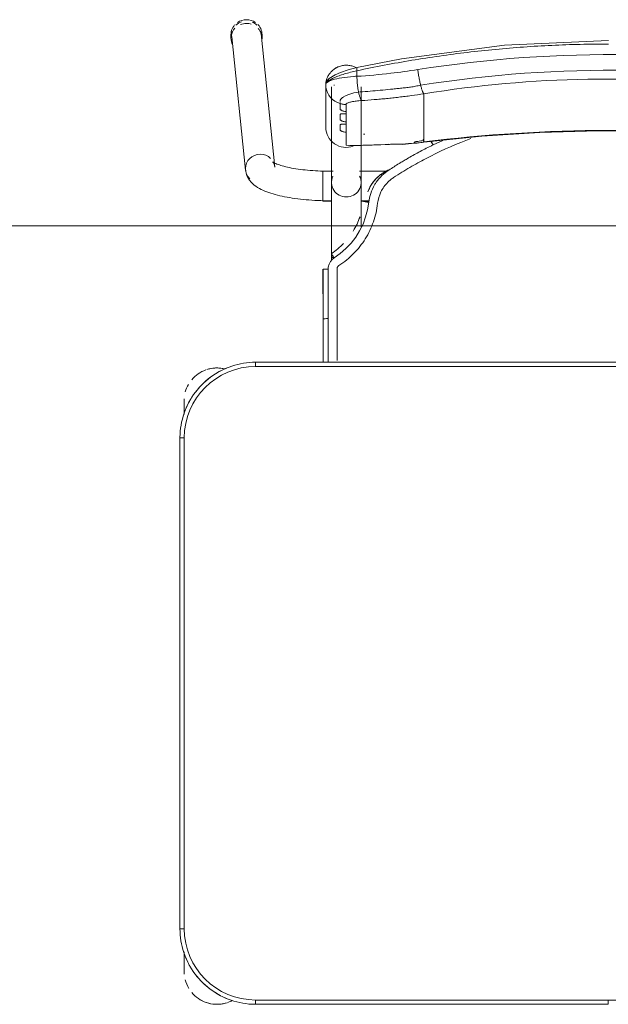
# Model space of a CAD drawing. Header units: metres. Extents: x 3 to 42.2, y -72.9 to -48.7.
# Tile 140 of 189: x 35.409 to 35.822, y -54.027 to -53.337. Entities that reach past the tile are written whole.
import ezdxf

# ---------------------------------------------------------------- set-up
doc = ezdxf.new("R2010")
doc.units = ezdxf.units.M
doc.layers.add('G-ANNO-SYMB', color=7, linetype='Continuous', lineweight=9)
doc.layers.add('I-FURN', color=7, linetype='Continuous', lineweight=18)

# ---------------------------------------------------------------- blocks, each defined once
blk = doc.blocks.new('ConjuntoParaAlunoTamanho6 - CJA06_ConjuntoParaAlunoTamanho6-V48-1PAV')
at = {"layer": 'I-FURN', "color": 253, "true_color": 0xaaaaaa}
for p, q in [((-0.2643, 0.29456), (-0.2643, 0.29197)), ((-0.2638, 0.29312), (-0.25413, 0.19969)), ((-0.23354, 0.20182), (-0.24321, 0.29526)), ((-0.24254, 0.29197), (-0.24254, 0.29456)), ((-0.1979, 0.25969), (-0.1979, 0.22964)), ((-0.19734, 0.2558), (-0.19665, 0.25395)), ((-0.19385, 0.25812), (-0.19385, 0.19097)), ((-0.19207, 0.25896), (-0.19202, 0.25906)), ((-0.19202, 0.25906), (-0.19192, 0.25949)), ((-0.17315, 0.19097), (-0.17315, 0.25812)), ((-0.19665, 0.25395), (-0.1957, 0.25221)), ((-0.1957, 0.25221), (-0.19451, 0.25062)), ((-0.17493, 0.25435), (-0.17437, 0.25441)), ((-0.12923, 0.2438), (-0.12923, 0.25317)), ((-0.12923, 0.24214), (-0.12923, 0.2438)), ((-0.12923, 0.24214), (-0.12923, 0.23653)), ((-0.18366, 0.24073), (-0.18366, 0.23904)), ((-0.12923, 0.23653), (-0.12923, 0.23486)), ((-0.12923, 0.23486), (-0.12923, 0.22925)), ((-0.18366, 0.23345), (-0.18366, 0.23176)), ((-0.12923, 0.22925), (-0.12923, 0.22759)), ((-0.18366, 0.22617), (-0.18366, 0.21701)), ((-0.12923, 0.22759), (-0.12923, 0.22197)), ((-0.12923, 0.22197), (-0.12923, 0.22031)), ((-0.18366, 0.21701), (-0.1818, 0.21679)), ((-0.14414, 0.21757), (-0.12926, 0.21915)), ((-0.11598, 0.22048), (-0.1227, 0.21732)), ((-0.19271, 0.19894), (-0.2, 0.19894)), ((-0.2, 0.19844), (-0.2, 0.19411)), ((-0.2, 0.19393), (-0.2, 0.18575)), ((-0.19271, 0.19879), (-0.19385, 0.19879)), ((-0.19385, 0.19879), (-0.19385, 0.19845)), ((-0.19385, 0.19845), (-0.19385, 0.19764)), ((-0.19385, 0.19367), (-0.19385, 0.1916)), ((-0.15474, 0.19894), (-0.17429, 0.19894)), ((-0.15494, 0.19879), (-0.17429, 0.19879)), ((-0.19385, 0.18688), (-0.19385, 0.18582)), ((-0.2, 0.18573), (-0.2, 0.17922)), ((-0.19385, 0.18371), (-0.19385, 0.18582)), ((-0.19385, 0.17809), (-0.19385, 0.17951)), ((-0.2, 0.17916), (-0.2, 0.17794)), ((-0.2, 0.17794), (-0.19377, 0.17794)), ((-0.17323, 0.17794), (-0.1676, 0.17794)), ((-0.17268, 0.17809), (-0.16757, 0.17809)), ((-0.19385, 0.13857), (-0.19385, 0.13643)), ((-0.19983, 0.13021), (-0.19982, 0.0953)), ((-0.19982, 0.06488), (-0.19982, 0.0953)), ((-0.19982, 0.0953), (-0.19982, 0.09529)), ((-0.19623, 0.09556), (-0.19738, 0.09554)), ((0.247, 0.06497), (-0.247, 0.06497)), ((-0.247, 0.06497), (-0.247, 0.06197)), ((0.247, 0.06497), (-0.247, 0.06497)), ((-0.29713, 0.03797), (-0.29713, 0.02828)), ((-0.29713, 0.02878), (-0.29713, 0.03797)), ((-0.3, 0.01197), (-0.3, -0.33203)), ((-0.3, 0.01197), (-0.297, 0.01197)), ((-0.3, 0.01197), (-0.3, -0.33203)), ((-0.3, -0.33203), (-0.297, -0.33203)), ((-0.29713, -0.34835), (-0.29713, -0.35394)), ((-0.29713, -0.34868), (-0.29713, -0.36203)), ((-0.29713, -0.35705), (-0.29713, -0.36203)), ((-0.247, -0.38503), (-0.247, -0.38203)), ((-0.247, -0.38503), (-0.00005, -0.38503)), ((-0.247, -0.38503), (-0.00005, -0.38503)), ((-0.00005, -0.38203), (-0.00005, -0.38503))]:
    blk.add_line(p, q, dxfattribs=at)
at = {"layer": 'I-FURN', "color": 253, "true_color": 0xaaaaaa, "flags": 128}
for points in [[(0.0001, 0.2904), (-0.07267, 0.28721), (-0.14486, 0.2777), (-0.17603, 0.27161)], [(-0.17603, 0.27161), (-0.18218, 0.26997), (-0.18761, 0.26812), (-0.19131, 0.26652), (-0.19557, 0.2639), (-0.19708, 0.26226), (-0.19765, 0.26113), (-0.1979, 0.25971)], [(-0.17607, 0.26928), (-0.17607, 0.26831), (-0.17607, 0.26734), (-0.17607, 0.26637), (-0.17607, 0.2654)], [(-0.1979, 0.24468), (-0.1979, 0.2522), (-0.1979, 0.25971)], [(-0.1979, 0.25969), (-0.19776, 0.25773), (-0.19734, 0.2558)], [(-0.1979, 0.25969), (-0.1979, 0.25218), (-0.1979, 0.24467), (-0.1979, 0.23715), (-0.1979, 0.22964)], [(-0.19451, 0.25062), (-0.19311, 0.2492), (-0.19152, 0.24799)], [(-0.19152, 0.24799), (-0.18977, 0.24701), (-0.1879, 0.24628)], [(-0.1879, 0.24243), (-0.1879, 0.24339), (-0.1879, 0.24435), (-0.1879, 0.24532), (-0.1879, 0.24628)], [(-0.18366, 0.24561), (-0.18366, 0.24439), (-0.18366, 0.24317), (-0.18366, 0.24195), (-0.18366, 0.24073)], [(-0.1879, 0.23515), (-0.1879, 0.23603), (-0.1879, 0.23692), (-0.1879, 0.2378), (-0.1879, 0.23868)], [(-0.18366, 0.23904), (-0.18366, 0.23764), (-0.18366, 0.23624), (-0.18366, 0.23485), (-0.18366, 0.23345)], [(-0.1879, 0.22787), (-0.1879, 0.22876), (-0.1879, 0.22964), (-0.1879, 0.23052), (-0.1879, 0.23141)], [(-0.18366, 0.23176), (-0.18366, 0.23036), (-0.18366, 0.22897), (-0.18366, 0.22757), (-0.18366, 0.22617)], [(-0.12926, 0.21915), (-0.08865, 0.22342), (-0.0479, 0.2261), (-0.00707, 0.22717), (0.03376, 0.22666), (0.07455, 0.22454), (0.11521, 0.22083), (0.12946, 0.21915)], [(-0.18111, 0.21677), (-0.16533, 0.21701), (-0.15331, 0.21761)], [(-0.1359, 0.2187), (-0.1359, 0.21878), (-0.1359, 0.21886), (-0.1359, 0.21893), (-0.1359, 0.21901)], [(-0.12923, 0.22031), (-0.12923, 0.22007), (-0.12923, 0.21984), (-0.12923, 0.21961), (-0.12923, 0.21937)], [(-0.23354, 0.20182), (-0.23373, 0.20287), (-0.23403, 0.20376), (-0.23437, 0.20445), (-0.23469, 0.20492), (-0.23492, 0.20521), (-0.23505, 0.20534), (-0.23507, 0.20536)], [(-0.23507, 0.20536), (-0.23501, 0.20531), (-0.23482, 0.20518), (-0.23451, 0.20499), (-0.23408, 0.20476), (-0.23355, 0.20449), (-0.23291, 0.2042), (-0.23217, 0.20389), (-0.23133, 0.20358), (-0.23041, 0.20326), (-0.22941, 0.20294), (-0.22832, 0.20262), (-0.22717, 0.2023), (-0.22594, 0.20199), (-0.22464, 0.20169), (-0.22328, 0.2014), (-0.22186, 0.20112), (-0.22039, 0.20086), (-0.21886, 0.2006), (-0.21729, 0.20036), (-0.21567, 0.20014), (-0.214, 0.19993), (-0.2123, 0.19973), (-0.21057, 0.19956), (-0.2088, 0.1994), (-0.207, 0.19926), (-0.20518, 0.19913), (-0.20334, 0.19903), (-0.20148, 0.19894), (-0.19961, 0.19888), (-0.19772, 0.19883), (-0.19583, 0.1988), (-0.19394, 0.19879), (-0.19385, 0.19879)], [(-0.25413, 0.19969), (-0.25375, 0.19762), (-0.25311, 0.19572), (-0.25226, 0.19403), (-0.25129, 0.19256), (-0.25023, 0.19128), (-0.24913, 0.19017), (-0.24799, 0.18919), (-0.24683, 0.18832), (-0.24563, 0.18753), (-0.24441, 0.18681), (-0.24316, 0.18615), (-0.24188, 0.18553), (-0.24055, 0.18496), (-0.23919, 0.18441), (-0.23778, 0.1839), (-0.23633, 0.18341), (-0.23483, 0.18295), (-0.2333, 0.18251), (-0.23171, 0.1821), (-0.23008, 0.1817), (-0.22841, 0.18133), (-0.2267, 0.18098), (-0.22495, 0.18064), (-0.22315, 0.18033), (-0.22132, 0.18004), (-0.21946, 0.17976), (-0.21756, 0.17951), (-0.21562, 0.17928), (-0.21366, 0.17906), (-0.21168, 0.17887), (-0.20967, 0.1787), (-0.20763, 0.17855), (-0.20558, 0.17842), (-0.20352, 0.17831), (-0.20144, 0.17823), (-0.19935, 0.17816), (-0.19725, 0.17811), (-0.19515, 0.17809), (-0.19385, 0.17809)], [(-0.19385, 0.13857), (-0.19385, 0.14057), (-0.19385, 0.14257), (-0.19385, 0.14457), (-0.19385, 0.14656), (-0.19385, 0.14855), (-0.19385, 0.15053), (-0.19385, 0.15249), (-0.19385, 0.15444), (-0.19385, 0.15637), (-0.19385, 0.15827), (-0.19385, 0.16015), (-0.19385, 0.162), (-0.19385, 0.16382), (-0.19385, 0.1656), (-0.19385, 0.16735), (-0.19385, 0.16905), (-0.19385, 0.17071), (-0.19385, 0.17233), (-0.19385, 0.1739), (-0.19385, 0.17541), (-0.19385, 0.17687), (-0.19385, 0.17828), (-0.19385, 0.17963), (-0.19385, 0.18092), (-0.19385, 0.18215), (-0.19385, 0.18331), (-0.19385, 0.18441), (-0.19385, 0.18544), (-0.19385, 0.1864), (-0.19385, 0.18729), (-0.19385, 0.1881), (-0.19385, 0.18885), (-0.19385, 0.18951), (-0.19385, 0.19011), (-0.19385, 0.19062), (-0.19385, 0.19097)], [(-0.17315, 0.19097), (-0.17315, 0.19051), (-0.17315, 0.18998), (-0.17315, 0.18937), (-0.17315, 0.18869), (-0.17315, 0.18793), (-0.17315, 0.1871), (-0.17315, 0.18619), (-0.17315, 0.18522), (-0.17315, 0.18417), (-0.17315, 0.18306), (-0.17315, 0.18188), (-0.17315, 0.18064), (-0.17315, 0.17934), (-0.17315, 0.17798), (-0.17315, 0.17656), (-0.17315, 0.17508), (-0.17315, 0.17355), (-0.17315, 0.17198), (-0.17315, 0.17035), (-0.17315, 0.16868), (-0.17315, 0.16696), (-0.17315, 0.16521), (-0.17315, 0.16342), (-0.17315, 0.16159), (-0.17315, 0.15974)], [(-0.16841, 0.18438), (-0.16841, 0.18437), (-0.16841, 0.18435), (-0.16841, 0.18434), (-0.16841, 0.18432)], [(-0.16774, 0.17706), (-0.16861, 0.17188), (-0.16997, 0.16679), (-0.17181, 0.16185), (-0.17415, 0.15713), (-0.17693, 0.15265), (-0.18013, 0.14846), (-0.18374, 0.14461), (-0.18771, 0.14113), (-0.19199, 0.13805)], [(-0.19623, 0.13025), (-0.19623, 0.12331), (-0.19623, 0.11637), (-0.19623, 0.10942), (-0.19623, 0.10249), (-0.19623, 0.09556)], [(-0.19738, 0.09554), (-0.19841, 0.0955), (-0.1992, 0.09544), (-0.19969, 0.09537), (-0.19982, 0.0953)], [(-0.247, 0.06497), (-0.24912, 0.06492), (-0.25124, 0.0648), (-0.25334, 0.06459), (-0.25544, 0.06429), (-0.25753, 0.06391), (-0.2596, 0.06345), (-0.26165, 0.0629), (-0.26367, 0.06228), (-0.26567, 0.06157), (-0.26764, 0.06078), (-0.26957, 0.05992), (-0.27147, 0.05898), (-0.27333, 0.05796), (-0.27515, 0.05687), (-0.27693, 0.05571), (-0.27865, 0.05448), (-0.28033, 0.05318), (-0.28195, 0.05181), (-0.28351, 0.05038), (-0.28502, 0.04889), (-0.28647, 0.04734), (-0.28785, 0.04574), (-0.28917, 0.04407), (-0.29042, 0.04236), (-0.2916, 0.0406), (-0.29271, 0.0388), (-0.29374, 0.03695), (-0.29471, 0.03506), (-0.29559, 0.03313), (-0.2964, 0.03117), (-0.29713, 0.02918), (-0.29777, 0.02716), (-0.29834, 0.02512), (-0.29883, 0.02306), (-0.29923, 0.02097), (-0.29955, 0.01888), (-0.29978, 0.01677), (-0.29993, 0.01466), (-0.3, 0.01254), (-0.3, 0.01197)], [(0.247, 0.06197), (0.1235, 0.06197), (0, 0.06197), (-0.1235, 0.06197), (-0.247, 0.06197)], [(-0.247, 0.06197), (-0.1235, 0.06197), (0, 0.06197), (0.1235, 0.06197), (0.247, 0.06197)], [(-0.29713, 0.03797), (-0.29713, 0.03796), (-0.29713, 0.03792), (-0.29713, 0.03785), (-0.29713, 0.03775), (-0.29713, 0.03763), (-0.29713, 0.03748), (-0.29713, 0.03731), (-0.29713, 0.03711), (-0.29713, 0.03688), (-0.29713, 0.03663), (-0.29713, 0.03635), (-0.29713, 0.03605), (-0.29713, 0.03572), (-0.29713, 0.03537), (-0.29713, 0.035), (-0.29713, 0.03461), (-0.29713, 0.03419), (-0.29713, 0.03375), (-0.29713, 0.03329), (-0.29713, 0.03282), (-0.29713, 0.03232), (-0.29713, 0.0318), (-0.29713, 0.03127), (-0.29713, 0.03072), (-0.29713, 0.03016), (-0.29713, 0.02958), (-0.29713, 0.02898)], [(-0.297, 0.01197), (-0.297, -0.07403), (-0.297, -0.16003), (-0.297, -0.24603), (-0.297, -0.33203)], [(-0.297, -0.33203), (-0.297, -0.24603), (-0.297, -0.16003), (-0.297, -0.07403), (-0.297, 0.01197)], [(-0.3, -0.33203), (-0.29996, -0.33415), (-0.29983, -0.33627), (-0.29962, -0.33838), (-0.29932, -0.34048), (-0.29894, -0.34256), (-0.29848, -0.34463), (-0.29794, -0.34668), (-0.29731, -0.34871), (-0.2966, -0.3507), (-0.29582, -0.35267), (-0.29495, -0.35461), (-0.29401, -0.35651), (-0.29299, -0.35837), (-0.2919, -0.36019), (-0.29074, -0.36196), (-0.28951, -0.36368), (-0.28821, -0.36536), (-0.28685, -0.36698), (-0.28542, -0.36855), (-0.28393, -0.37005), (-0.28238, -0.3715), (-0.28077, -0.37288), (-0.27911, -0.3742), (-0.2774, -0.37545), (-0.27564, -0.37663), (-0.27383, -0.37774), (-0.27198, -0.37878), (-0.27009, -0.37974), (-0.26816, -0.38062), (-0.2662, -0.38143), (-0.26421, -0.38216), (-0.2622, -0.38281), (-0.26015, -0.38338), (-0.25809, -0.38386), (-0.25601, -0.38426), (-0.25391, -0.38458), (-0.25181, -0.38482), (-0.24969, -0.38497), (-0.24757, -0.38503), (-0.247, -0.38503)], [(-0.29713, -0.34907), (-0.29713, -0.34973), (-0.29713, -0.35038), (-0.29713, -0.35102), (-0.29713, -0.35165), (-0.29713, -0.35227), (-0.29713, -0.35288), (-0.29713, -0.35348), (-0.29713, -0.35406), (-0.29713, -0.35463), (-0.29713, -0.35518), (-0.29713, -0.35572), (-0.29713, -0.35624), (-0.29713, -0.35674), (-0.29713, -0.35722), (-0.29713, -0.35769), (-0.29713, -0.35813), (-0.29713, -0.35855), (-0.29713, -0.35895), (-0.29713, -0.35933), (-0.29713, -0.35969), (-0.29713, -0.36002), (-0.29713, -0.36033), (-0.29713, -0.36061), (-0.29713, -0.36087), (-0.29713, -0.36111), (-0.29713, -0.36131), (-0.29713, -0.3615), (-0.29713, -0.36165), (-0.29713, -0.36178), (-0.29713, -0.36188), (-0.29713, -0.36196), (-0.29713, -0.36201), (-0.29713, -0.36203)], [(-0.247, -0.38203), (-0.1235, -0.38203), (0, -0.38203), (0.1235, -0.38203), (0.247, -0.38203)], [(-0.00005, -0.38203), (-0.06179, -0.38203), (-0.12353, -0.38203), (-0.18526, -0.38203), (-0.247, -0.38203)]]:
    blk.add_lwpolyline(points, dxfattribs=at)
at = {"layer": 'I-FURN', "color": 253, "true_color": 0xaaaaaa}
for centre, radius, start, end in [((-0.247, 0.01197), 0.05, 90, 180), ((-0.247, 0.01197), 0.05, 90, 180), ((-0.27413, 0.03797), 0.023, 109.92744, 140.02309), ((-0.27413, 0.03797), 0.023, 76.78758, 108), ((-0.27413, 0.03797), 0.023, 76.40434, 104.46692), ((-0.247, 0.01197), 0.053, 112.5, 122.69993), ((-0.27413, 0.03797), 0.023, 149.97621, 164.34498), ((-0.247, 0.01197), 0.053, 127.1607, 143.14964), ((-0.27413, 0.03797), 0.023, 176.5669, 180), ((-0.247, 0.01197), 0.053, 147.30007, 157.5), ((-0.247, -0.33203), 0.05, 180, 270), ((-0.247, -0.33203), 0.05, 180, 270), ((-0.247, -0.33203), 0.053, 202.5, 212.50137), ((-0.27413, -0.36203), 0.023, 180, 184.41224), ((-0.247, -0.33203), 0.053, 217.1607, 233.14964), ((-0.27413, -0.36203), 0.023, 194.46313, 211.29748), ((-0.27413, -0.36203), 0.023, 220.15845, 250.98921), ((-0.247, -0.33203), 0.053, 237.30007, 247.5), ((-0.27413, -0.36203), 0.023, 241.29896, 288), ((-0.27413, -0.36203), 0.023, 255.53308, 284.46692), ((-0.27413, -0.36203), 0.023, 289.64716, 297.85925)]:
    blk.add_arc(centre, radius, start, end, dxfattribs=at)
for centre, major_axis, ratio, start_param, end_param in [((-0.25342, 0.29456), (0.01088, 0), 0.965926, 1.570796, 2.185058), ((-0.25342, 0.29456), (0.01088, 0), 0.965926, 0.959427, 1.570796), ((-0.25342, 0.29197), (0.01088, 0), 0.965926, 2.404268, 3.526261), ((-0.25342, 0.29456), (0.01088, 0), 0.965926, 2.438822, 3.243525), ((-0.25351, 0.29419), (0.01029, 0.00107), 0.967158, 1.815725, 2.256389), ((-0.25342, 0.29197), (0.01088, 0), 0.965926, 1.570796, 1.965237), ((-0.25342, 0.29197), (0.01088, 0), 0.965926, 1.257624, 1.559899), ((-0.25351, 0.29419), (0.01029, 0.00107), 0.967158, 0.685592, 1.060105), ((-0.25342, 0.29456), (0.01088, 0), 0.965926, 6.170166, 7.020457), ((-0.25342, 0.29197), (0.01088, 0), 0.965926, 6.182855, 7.015454), ((-0.25351, 0.29419), (0.01029, 0.00107), 0.967158, 6.18338, 6.464028), ((-0.25351, 0.29419), (0.01029, 0.00107), 0.967158, 2.780211, 3.141593), ((-0.1835, 0.22964), (-0.0144, 0), 0.978148, 0, 1.909658), ((0.0001, -0.77159), (1.0211, 0), 0.978148, 1.443771, 1.697822), ((0.0001, -0.77117), (1.0209, 0), 0.978148, 1.443771, 1.697822), ((-0.17927, 0.60128), (0.385, 0), 0.978148, 4.732926, 4.735013), ((-0.1305, 0.22908), (-0.00124, 0.00992), 0.026339, 2.463316, 2.789234), ((-0.17927, 0.60336), (0.395, 0), 0.978148, 4.701279, 4.780293), ((-0.14501, 0.22754), (-0.00087, 0.00996), 0.018501, 2.957526, 3.350225), ((-0.17927, 0.60263), (0.395, 0), 0.978148, 4.801491, 4.822541), ((-0.17927, 0.60356), (0.395, 0), 0.978148, 4.828782, 4.839414), ((-0.17927, 0.60221), (0.3948, 0), 0.978148, 4.828842, 4.839414), ((-0.24383, 0.20075), (0.01029, 0.00107), 0.967158, 1.470991, 3.041787), ((-0.24383, 0.20075), (0.01029, 0.00107), 0.967158, 0.685592, 1.470991), ((-0.24383, 0.20075), (0.01029, 0.00107), 0.967158, 3.041787, 3.827185), ((-0.1835, 0.19097), (0.01035, 0), 0.978148, 2.697115, 4.712389), ((-0.1835, 0.19097), (0.01035, 0), 0.978148, 4.712389, 6.727663), ((-0.1835, 0.13857), (0.01035, 0), 0.069756, 2.648425, 3.665191)]:
    blk.add_ellipse(centre, major_axis=major_axis, ratio=ratio, start_param=start_param, end_param=end_param, dxfattribs=at)
for points in [[(-0.07901, 0.28427), (-0.08557, 0.28365), (-0.09211, 0.28295), (-0.09864, 0.28217)], [(-0.05929, 0.28591), (-0.06588, 0.28544), (-0.07245, 0.28489), (-0.07901, 0.28427)], [(-0.03953, 0.28708), (-0.04612, 0.28677), (-0.05271, 0.28638), (-0.05929, 0.28591)], [(-0.01972, 0.28779), (-0.02633, 0.28763), (-0.03293, 0.2874), (-0.03953, 0.28708)], [(0.0001, 0.28802), (-0.00651, 0.28802), (-0.01312, 0.28795), (-0.01972, 0.28779)], [(-0.13762, 0.27661), (-0.14407, 0.27553), (-0.15051, 0.27438), (-0.15692, 0.27316)], [(-0.11819, 0.27961), (-0.12468, 0.27869), (-0.13116, 0.27768), (-0.13762, 0.27661)], [(-0.09864, 0.28217), (-0.10517, 0.28139), (-0.11169, 0.28054), (-0.11819, 0.27961)], [(-0.15692, 0.27316), (-0.16332, 0.27194), (-0.16971, 0.27065), (-0.17607, 0.26928)], [(-0.13346, 0.2701), (-0.13339, 0.26956), (-0.13324, 0.26848), (-0.133, 0.26684), (-0.13272, 0.2652), (-0.13242, 0.26359), (-0.13211, 0.26203), (-0.13178, 0.26053), (-0.13155, 0.25959), (-0.13144, 0.25914)], [(-0.17607, 0.2654), (-0.17914, 0.26523), (-0.18504, 0.2647), (-0.19219, 0.26337), (-0.19682, 0.26165), (-0.1979, 0.26035), (-0.1979, 0.25969)], [(-0.17609, 0.26577), (-0.1767, 0.26561), (-0.17731, 0.26545), (-0.17791, 0.26528)], [(-0.17607, 0.2654), (-0.17606, 0.26498), (-0.17604, 0.26413), (-0.17598, 0.26285), (-0.1759, 0.26156), (-0.17579, 0.26028), (-0.17566, 0.25902), (-0.17551, 0.25778), (-0.17533, 0.25659), (-0.17514, 0.25544), (-0.175, 0.25471), (-0.17493, 0.25435)], [(-0.12923, 0.25317), (-0.12932, 0.25327), (-0.1295, 0.25353), (-0.1298, 0.25409), (-0.13011, 0.25481), (-0.13044, 0.25568), (-0.13077, 0.2567), (-0.1311, 0.25786), (-0.13133, 0.2587), (-0.13144, 0.25914)], [(-0.17493, 0.25435), (-0.17484, 0.25392), (-0.17465, 0.25308), (-0.17435, 0.25195), (-0.17403, 0.25093), (-0.17369, 0.25006), (-0.17335, 0.24934), (-0.173, 0.24877), (-0.17277, 0.2485), (-0.17265, 0.2484)], [(-0.16398, 0.24902), (-0.16687, 0.24878), (-0.16977, 0.24858), (-0.17265, 0.2484)], [(-0.15964, 0.24939), (-0.16109, 0.24926), (-0.16254, 0.24913), (-0.16398, 0.24902)], [(-0.1553, 0.2498), (-0.15675, 0.24966), (-0.15819, 0.24952), (-0.15964, 0.24939)], [(-0.15095, 0.25026), (-0.1524, 0.2501), (-0.15385, 0.24995), (-0.1553, 0.2498)], [(-0.14661, 0.25076), (-0.14806, 0.25058), (-0.14951, 0.25042), (-0.15095, 0.25026)], [(-0.14226, 0.2513), (-0.14371, 0.25111), (-0.14516, 0.25093), (-0.14661, 0.25076)], [(-0.1879, 0.24628), (-0.18756, 0.24617), (-0.18687, 0.24599), (-0.18581, 0.24578), (-0.18474, 0.24565), (-0.18402, 0.24561), (-0.18366, 0.24561)], [(-0.09625, 0.22184), (-0.10584, 0.21825), (-0.1152, 0.21414), (-0.12434, 0.2095)], [(-0.15397, 0.21772), (-0.15349, 0.21752), (-0.153, 0.21758), (-0.15247, 0.21788)], [(-0.15247, 0.21788), (-0.15113, 0.21782), (-0.1484, 0.21775), (-0.14556, 0.21776), (-0.14412, 0.21779)], [(-0.12436, 0.21651), (-0.12717, 0.21512), (-0.13276, 0.21224), (-0.13826, 0.20916), (-0.14098, 0.20758)], [(-0.13585, 0.2186), (-0.13587, 0.21862), (-0.13589, 0.21865), (-0.1359, 0.21868), (-0.1359, 0.2187)], [(-0.13517, 0.21946), (-0.13505, 0.2195), (-0.13479, 0.21957), (-0.13436, 0.21967), (-0.1339, 0.21974), (-0.13357, 0.21979), (-0.1334, 0.21981)], [(-0.1227, 0.21732), (-0.12297, 0.21719), (-0.12353, 0.21692), (-0.12408, 0.21665), (-0.12436, 0.21651)], [(-0.12395, 0.2198), (-0.12377, 0.21945), (-0.12336, 0.21866), (-0.12291, 0.21776), (-0.1227, 0.21732)], [(-0.12335, 0.21813), (-0.12356, 0.21856), (-0.12377, 0.21898), (-0.12395, 0.21936)], [(-0.12289, 0.21723), (-0.12304, 0.21753), (-0.12319, 0.21783), (-0.12334, 0.21813)], [(-0.12798, 0.20762), (-0.13157, 0.20574), (-0.13889, 0.20168), (-0.14651, 0.19698), (-0.1504, 0.19445)], [(-0.14098, 0.20758), (-0.14188, 0.20704), (-0.14368, 0.20597), (-0.14546, 0.20487), (-0.14635, 0.20432)], [(-0.12434, 0.2095), (-0.12494, 0.2092), (-0.12615, 0.20858), (-0.12737, 0.20794), (-0.12798, 0.20762)], [(-0.14638, 0.20431), (-0.14762, 0.20355), (-0.1501, 0.202), (-0.15256, 0.20043), (-0.15378, 0.19963)], [(-0.16501, 0.19076), (-0.16447, 0.19151), (-0.16331, 0.19295), (-0.16135, 0.19493), (-0.15919, 0.19669), (-0.15764, 0.19771), (-0.15683, 0.19818)], [(-0.15378, 0.19963), (-0.1555, 0.19851), (-0.15869, 0.19594), (-0.16134, 0.1928), (-0.1625, 0.1911)], [(-0.1568, 0.1982), (-0.15576, 0.1988), (-0.15475, 0.1993), (-0.15376, 0.19971)], [(-0.1504, 0.19445), (-0.15113, 0.19396), (-0.15256, 0.19293), (-0.15386, 0.19174), (-0.15448, 0.19112)], [(-0.16371, 0.18924), (-0.16479, 0.18738), (-0.16656, 0.18343), (-0.1675, 0.1792), (-0.16774, 0.17706)], [(-0.1625, 0.1911), (-0.16271, 0.1908), (-0.16313, 0.19018), (-0.16352, 0.18955), (-0.16371, 0.18924)], [(-0.15448, 0.19112), (-0.15645, 0.18912), (-0.15969, 0.18452), (-0.16124, 0.17915), (-0.16156, 0.17636)], [(-0.16774, 0.17706), (-0.16823, 0.17712), (-0.16921, 0.17725), (-0.17046, 0.17746), (-0.17128, 0.17766), (-0.17147, 0.17776), (-0.17146, 0.1778)], [(-0.17391, 0.16699), (-0.17512, 0.16348), (-0.17671, 0.16011), (-0.17864, 0.15696)], [(-0.1854, 0.14823), (-0.18797, 0.14558), (-0.19084, 0.14321), (-0.19391, 0.14119)], [(-0.19199, 0.13805), (-0.19265, 0.13762), (-0.19383, 0.13663), (-0.19519, 0.13473), (-0.19604, 0.13255), (-0.19622, 0.13104), (-0.19623, 0.13025)], [(-0.19391, 0.14119), (-0.19393, 0.14119), (-0.19385, 0.14103), (-0.19344, 0.14033), (-0.19278, 0.13928), (-0.19225, 0.13846), (-0.19199, 0.13805)], [(-0.18863, 0.13277), (-0.18884, 0.13263), (-0.18922, 0.13231), (-0.18966, 0.1317), (-0.18994, 0.13099), (-0.19, 0.1305), (-0.19, 0.13025)], [(-0.19623, 0.13025), (-0.19672, 0.13025), (-0.1977, 0.13025), (-0.19891, 0.13024), (-0.19969, 0.13022), (-0.19984, 0.13021), (-0.19982, 0.1302)], [(-0.19982, 0.12147), (-0.19982, 0.12438), (-0.19982, 0.12729), (-0.19982, 0.1302)], [(-0.19982, 0.1302), (-0.19982, 0.12438), (-0.19982, 0.11273), (-0.19982, 0.1011), (-0.19982, 0.09529)], [(-0.19982, 0.09528), (-0.19982, 0.1011), (-0.19982, 0.10691), (-0.19982, 0.11273)], [(-0.19982, 0.09529), (-0.19982, 0.08515), (-0.19982, 0.07502), (-0.19982, 0.06488)], [(-0.19982, 0.06488), (-0.19982, 0.06837), (-0.19982, 0.07185), (-0.19982, 0.07534)]]:
    blk.add_open_spline(points, degree=3, dxfattribs=at)
for points, knots in [([(-0.13346, 0.2701), (-0.0847, 0.2778), (0.00519, 0.28415), (0.09466, 0.27626), (0.13366, 0.2701)], [-1, -1, -1, -1, -0.444444, 0, 0, 0, 0]), ([(-0.1979, 0.25971), (-0.1979, 0.26019), (-0.19783, 0.26127), (-0.19747, 0.26287), (-0.19695, 0.2643), (-0.19642, 0.26543), (-0.19585, 0.26637), (-0.19534, 0.26711), (-0.19492, 0.26766), (-0.19447, 0.26819), (-0.19382, 0.2689), (-0.19291, 0.26975), (-0.1919, 0.27053), (-0.19105, 0.27107), (-0.1904, 0.27144), (-0.18973, 0.27177), (-0.18883, 0.27217), (-0.18719, 0.27275), (-0.18474, 0.2732), (-0.18174, 0.27315), (-0.17906, 0.27255), (-0.17745, 0.27187), (-0.17679, 0.27153)], [0, 0, 0, 0, 0.0625, 0.125, 0.15625, 0.1875, 0.21875, 0.234375, 0.25, 0.265625, 0.28125, 0.3125, 0.34375, 0.359375, 0.375, 0.390625, 0.40625, 0.4375, 0.5, 0.5625, 0.625, 0.6721865, 0.6721865, 0.6721865, 0.6721865]), ([(-0.1979, 0.25971), (-0.1979, 0.26034), (-0.19688, 0.26187), (-0.19282, 0.26411), (-0.18865, 0.26578), (-0.18491, 0.26704), (-0.18064, 0.26823), (-0.1776, 0.26895), (-0.17607, 0.26928)], [0, 0, 0, 0, 0.25, 0.5, 0.625, 0.75, 0.875, 1, 1, 1, 1]), ([(-0.1761, 0.27156), (-0.17616, 0.27149), (-0.17627, 0.27106), (-0.17619, 0.27003), (-0.17607, 0.26928)], [0.625, 0.625, 0.625, 0.625, 0.75, 1, 1, 1, 1]), ([(-0.17607, 0.2654), (-0.1682, 0.2659), (-0.154, 0.26716), (-0.13977, 0.2691), (-0.13346, 0.2701)], [-1, -1, -1, -1, -0.444444, 0, 0, 0, 0]), ([(-0.13144, 0.25914), (-0.08343, 0.26683), (0.00512, 0.27318), (0.09323, 0.26529), (0.13164, 0.25914)], [-1, -1, -1, -1, -0.444444, 0, 0, 0, 0]), ([(-0.19421, 0.2626), (-0.1945, 0.26266), (-0.19502, 0.2627), (-0.19554, 0.2626), (-0.19576, 0.26254)], [0.5473049, 0.5473049, 0.5473049, 0.5473049, 0.625, 0.6812684, 0.6812684, 0.6812684, 0.6812684]), ([(0.12943, 0.25317), (0.08224, 0.26075), (-0.00484, 0.26702), (-0.09148, 0.25924), (-0.12923, 0.25317)], [-1, -1, -1, -1, -0.444444, 0, 0, 0, 0]), ([(-0.1965, 0.2622), (-0.19671, 0.26207), (-0.1971, 0.26176), (-0.19769, 0.26096), (-0.1979, 0.26021), (-0.1979, 0.25971)], [0.75, 0.75, 0.75, 0.75, 0.8125, 0.875, 1, 1, 1, 1]), ([(-0.17381, 0.25447), (-0.17147, 0.25462), (-0.16677, 0.25497), (-0.1597, 0.25557), (-0.1538, 0.25614), (-0.14908, 0.25663), (-0.14554, 0.25703), (-0.14198, 0.25739), (-0.13843, 0.25782), (-0.13492, 0.25842), (-0.13259, 0.25889), (-0.13144, 0.25914)], [0, 0, 0, 0, 0.166667, 0.333333, 0.5, 0.583333, 0.666667, 0.75, 0.833333, 0.916667, 1, 1, 1, 1]), ([(-0.1879, 0.24778), (-0.18791, 0.24829), (-0.1875, 0.24933), (-0.18588, 0.25077), (-0.184, 0.25182), (-0.1824, 0.2525), (-0.17978, 0.25344), (-0.17715, 0.25404), (-0.17493, 0.25435)], [0, 0, 0, 0, 0.2, 0.4, 0.55, 0.625, 0.7, 1, 1, 1, 1]), ([(-0.12923, 0.25317), (-0.13213, 0.25271), (-0.13647, 0.25207), (-0.14082, 0.25148), (-0.14226, 0.2513)], [-1, -1, -1, -1, -0.8, -0.7, -0.7, -0.7, -0.7]), ([(-0.1879, 0.24628), (-0.1879, 0.24644), (-0.1879, 0.2467), (-0.1879, 0.247), (-0.1879, 0.2471)], [0, 0, 0, 0, 0.4, 0.6, 0.6, 0.6, 0.6]), ([(-0.18366, 0.24073), (-0.18428, 0.24075), (-0.18512, 0.24088), (-0.18609, 0.24117), (-0.18671, 0.24142), (-0.18723, 0.2417), (-0.18762, 0.24198), (-0.18784, 0.24222), (-0.1879, 0.24236), (-0.1879, 0.24243)], [0, 0, 0, 0, 0.25, 0.375, 0.5, 0.625, 0.75, 0.875, 1, 1, 1, 1]), ([(-0.17265, 0.2484), (-0.17333, 0.24836), (-0.17532, 0.24821), (-0.17777, 0.24791), (-0.17985, 0.24753), (-0.18163, 0.2471), (-0.18322, 0.24646), (-0.18366, 0.2459), (-0.18366, 0.24561)], [-1, -1, -1, -1, -0.888889, -0.666667, -0.555556, -0.444444, -0.222222, 0, 0, 0, 0]), ([(-0.1879, 0.23868), (-0.1879, 0.23875), (-0.18784, 0.23885), (-0.18762, 0.23896), (-0.18723, 0.23902), (-0.18671, 0.23904), (-0.18609, 0.23904), (-0.18512, 0.23903), (-0.18428, 0.23902), (-0.18366, 0.23904)], [0, 0, 0, 0, 0.125, 0.25, 0.375, 0.5, 0.625, 0.75, 1, 1, 1, 1]), ([(-0.18366, 0.23345), (-0.18428, 0.23348), (-0.18512, 0.2336), (-0.18609, 0.23389), (-0.18671, 0.23414), (-0.18723, 0.23442), (-0.18762, 0.2347), (-0.18784, 0.23494), (-0.1879, 0.23508), (-0.1879, 0.23515)], [0, 0, 0, 0, 0.25, 0.375, 0.5, 0.625, 0.75, 0.875, 1, 1, 1, 1]), ([(-0.1879, 0.23141), (-0.1879, 0.23147), (-0.18784, 0.23158), (-0.18762, 0.23168), (-0.18723, 0.23174), (-0.18671, 0.23176), (-0.18609, 0.23176), (-0.18512, 0.23175), (-0.18428, 0.23175), (-0.18366, 0.23176)], [0, 0, 0, 0, 0.125, 0.25, 0.375, 0.5, 0.625, 0.75, 1, 1, 1, 1]), ([(-0.18366, 0.22617), (-0.18428, 0.2262), (-0.18512, 0.22633), (-0.18609, 0.22661), (-0.18671, 0.22687), (-0.18723, 0.22714), (-0.18762, 0.22742), (-0.18784, 0.22767), (-0.1879, 0.22781), (-0.1879, 0.22787)], [0, 0, 0, 0, 0.25, 0.375, 0.5, 0.625, 0.75, 0.875, 1, 1, 1, 1]), ([(-0.1359, 0.21901), (-0.1359, 0.21905), (-0.13586, 0.21912), (-0.13573, 0.21923), (-0.13553, 0.21933), (-0.13538, 0.21939), (-0.13532, 0.21941)], [0, 0, 0, 0, 0.125, 0.25, 0.375, 0.4408919, 0.4408919, 0.4408919, 0.4408919]), ([(-0.1334, 0.21866), (-0.1337, 0.21862), (-0.13425, 0.21856), (-0.13488, 0.2185), (-0.13529, 0.21849), (-0.13555, 0.2185), (-0.13573, 0.21853), (-0.13582, 0.21857), (-0.13585, 0.2186)], [0, 0, 0, 0, 0.25, 0.5, 0.625, 0.75, 0.875, 1, 1, 1, 1]), ([(-0.15863, 0.1971), (-0.16081, 0.19558), (-0.16383, 0.19273), (-0.16686, 0.18807), (-0.16796, 0.18563), (-0.16841, 0.18438)], [0, 0, 0, 0, 0.5, 0.75, 1, 1, 1, 1]), ([(-0.1535, 0.1999), (-0.15406, 0.19967), (-0.15585, 0.19886), (-0.15753, 0.19787), (-0.15863, 0.1971)], [0.6367527, 0.6367527, 0.6367527, 0.6367527, 0.75, 1, 1, 1, 1]), ([(-0.16841, 0.18432), (-0.16799, 0.18547), (-0.16725, 0.18714), (-0.16604, 0.18925), (-0.16537, 0.19026), (-0.16501, 0.19076)], [0, 0, 0, 0, 0.5, 0.75, 1, 1, 1, 1]), ([(-0.16156, 0.17636), (-0.16208, 0.17191), (-0.16353, 0.16549), (-0.16692, 0.15729), (-0.1701, 0.15145), (-0.17391, 0.14602), (-0.17976, 0.13936), (-0.18487, 0.13521), (-0.18863, 0.13277)], [0, 0, 0, 0, 0.25, 0.375, 0.5, 0.625, 0.75, 1, 1, 1, 1]), ([(-0.19, 0.13025), (-0.19, 0.12863), (-0.19, 0.12547), (-0.19, 0.12092), (-0.19, 0.1173), (-0.19, 0.1145), (-0.19, 0.11243), (-0.19, 0.11052), (-0.19, 0.10828), (-0.19, 0.10624), (-0.19, 0.10408), (-0.19, 0.10228), (-0.19, 0.10023), (-0.19, 0.09774), (-0.19, 0.09515), (-0.19, 0.09189), (-0.19, 0.08842), (-0.19, 0.08419), (-0.19, 0.08049), (-0.19, 0.07684), (-0.19, 0.07351), (-0.19, 0.07081), (-0.19, 0.0683), (-0.19, 0.06666), (-0.19, 0.06612)], [0, 0, 0, 0, 0.03125, 0.0625, 0.09375, 0.109375, 0.125, 0.140625, 0.15625, 0.1875, 0.203125, 0.21875, 0.234375, 0.25, 0.265625, 0.28125, 0.3125, 0.328125, 0.34375, 0.359375, 0.3671875, 0.375, 0.3828125, 0.3865101, 0.3865101, 0.3865101, 0.3865101]), ([(-0.19623, 0.06488), (-0.19623, 0.06802), (-0.19623, 0.0747), (-0.19623, 0.0849), (-0.19623, 0.09203), (-0.19623, 0.09556)], [0.8397159, 0.8397159, 0.8397159, 0.8397159, 0.8888889, 0.9444444, 1, 1, 1, 1])]:
    blk.add_open_spline(points, degree=3, knots=knots, dxfattribs=at)
blk = doc.blocks.new('4 GRE - ESCOLA DE CINEMA E AUDIOVISUAL CINE REX R07_rvt-1-1PAV')
at = {"layer": 'I-FURN', "color": 253, "lineweight": 18, "true_color": 0xaaaaaa}
blk.add_blockref('ConjuntoParaAlunoTamanho6 - CJA06_ConjuntoParaAlunoTamanho6-V48-1PAV', (35.82168, -53.64244), dxfattribs=at)

msp = doc.modelspace()

# ---------------------------------------------------------------- linework, layer by layer
at = {"layer": 'G-ANNO-SYMB'}
msp.add_line((4.11777, -53.48196), (40.77799, -53.48196), dxfattribs=at)

# ---------------------------------------------------------------- block references
at = {"lineweight": 5}
msp.add_blockref('4 GRE - ESCOLA DE CINEMA E AUDIOVISUAL CINE REX R07_rvt-1-1PAV', (0, 0), dxfattribs=at)

doc.saveas('drawing.dxf')
